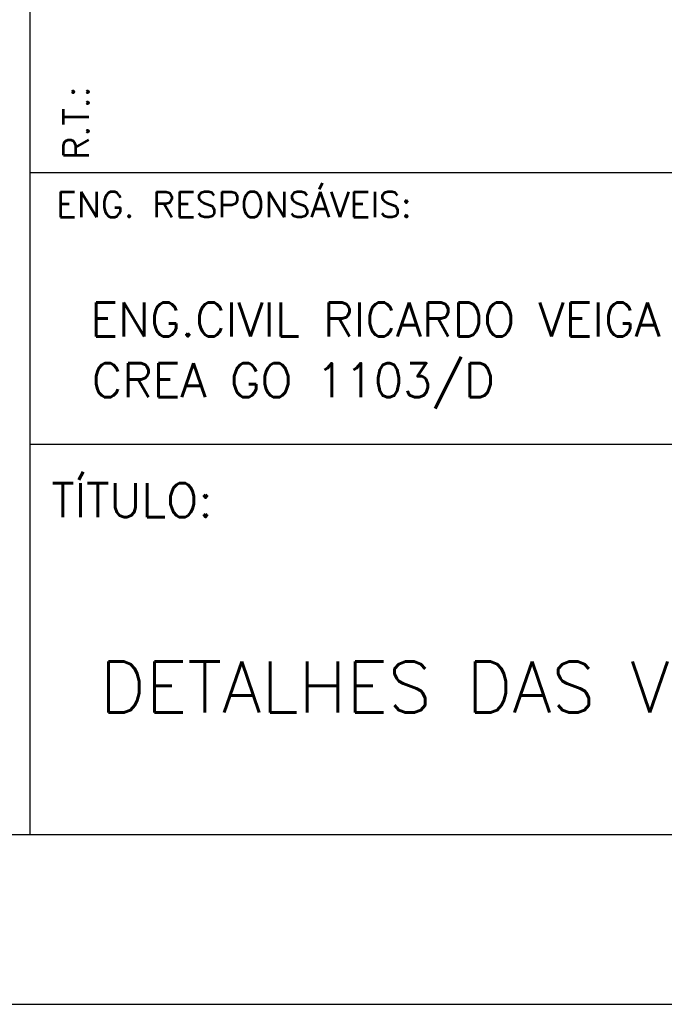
# Model space of a CAD drawing. Extents: x 0 to 116, y 0 to 59.
# Tile 13 of 20: x 101 to 105, y 0 to 6. Entities that reach past the tile are written whole.
import ezdxf

# ---------------------------------------------------------------- set-up
doc = ezdxf.new("R2010")
doc.units = 0
for name, color, linetype in [('1', 7, 'CONTINUOUS'), ('12', 12, 'CONTINUOUS'), ('4', 4, 'CONTINUOUS')]:
    doc.layers.add(name, color=color, linetype=linetype)
doc.styles.get("Standard").update_dxf_attribs({"font": 'ROMANS.SHX'})

msp = doc.modelspace()

# ---------------------------------------------------------------- linework, layer by layer
at = {"layer": '1', "linetype": 'CONTINUOUS'}
for p, q in [((101.199219, 1.000003), (101.199219, 11.000115)), ((101.199219, 1.000003), (101.199219, 11.000115)), ((101.199219, 1.000003), (101.199219, 11.000115)), ((101.199219, 1), (101.199219, 11.000112)), ((101.199219, 4.500018), (101.199219, 5.699969)), ((101.199219, 4.500018), (101.199219, 5.699969)), ((101.199219, 4.500018), (101.199219, 5.699969)), ((101.199219, 4.500015), (101.199219, 5.699966)), ((101.199219, 4.900009), (112.482168, 4.900009)), ((101.199219, 1.000003), (101.199219, 3.300051)), ((101.199219, 1.000003), (101.199219, 3.300051)), ((101.199219, 1.000003), (101.199219, 3.300051)), ((101.199219, 1), (101.199219, 3.300049)), ((101.199219, 3.300049), (115, 3.300049)), ((0, 0), (116, 0))]:
    msp.add_line(p, q, dxfattribs=at)
at = {"layer": '12', "linetype": 'CONTINUOUS'}
msp.add_lwpolyline([(2.5, 1), (115, 1), (115, 58.400002), (2.5, 58.400002), (2.5, 1)], dxfattribs=at)

# ---------------------------------------------------------------- texts
at = {"layer": '1', "linetype": 'CONTINUOUS'}
msp.add_text('R.T.:', height=0.15, rotation=90, dxfattribs=at).set_placement((101.544723, 4.976242))
for s, height, p in [('ENG. RESPONSÁVEIS:', 0.15, (101.351288, 4.636337)), ('ENG.CIVIL RICARDO VEIGA', 0.2, (101.553474, 3.934265)), ('CREA GO 1103/D', 0.2, (101.561127, 3.575866)), ('TÍTULO:', 0.2, (101.323242, 2.870117))]:
    msp.add_text(s, height=height, dxfattribs=at).set_placement(p)
at = {"layer": '4', "linetype": 'CONTINUOUS'}
msp.add_text('DETALHES DAS VIGAS BALDRAMES', height=0.3, dxfattribs=at).set_placement((101.609711, 1.718384))

doc.saveas('drawing.dxf')
